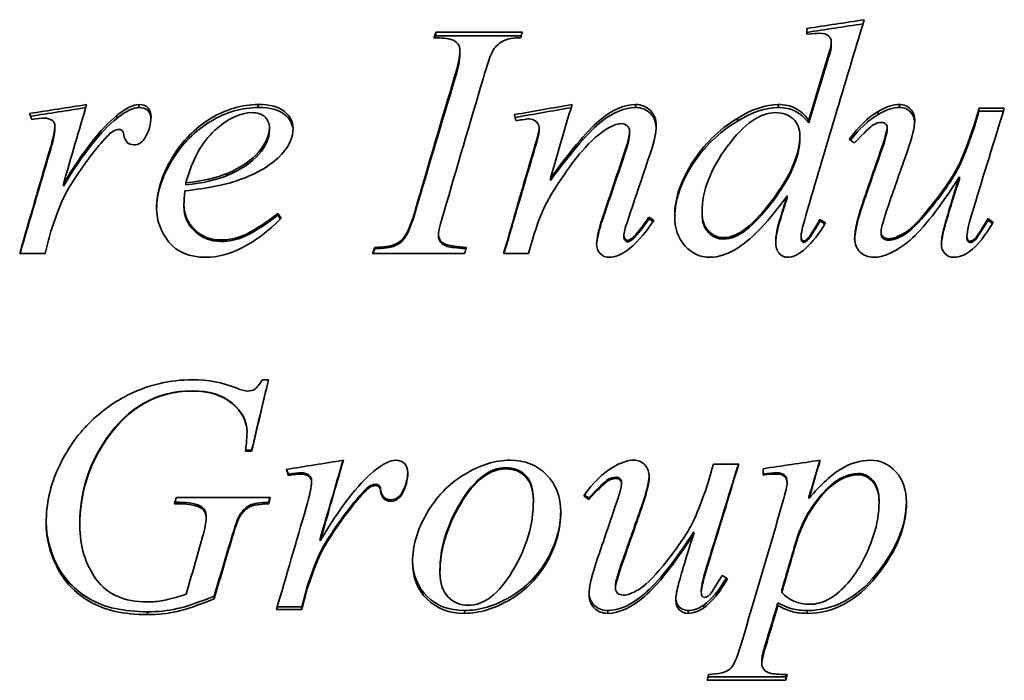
# Model space of a CAD drawing. Header units: millimetres. Extents: x 409 to 851, y 121 to 770.
# Tile 4 of 7: x 503 to 582, y 465 to 517. Entities that reach past the tile are written whole.
import ezdxf

# ---------------------------------------------------------------- set-up
doc = ezdxf.new("R2010")
doc.units = ezdxf.units.MM
doc.header["$LTSCALE"] = 3
doc.layers.add('Krawędzie widoczne(ISO)', color=7, linetype='Continuous', lineweight=35, true_color=0x262659)
doc.layers.add('Widoczne krawędzie styczne(ISO)', color=7, linetype='Continuous', lineweight=35, true_color=0x1a1a3e)

msp = doc.modelspace()

# ---------------------------------------------------------------- linework, layer by layer
at = {"layer": 'Krawędzie widoczne(ISO)'}
for p, q in [((536.421, 516.068), (543.303, 516.068)), ((536.421, 515.765), (536.421, 516.068)), ((565.921, 516.348), (565.921, 515.885)), ((536.421, 515.765), (543.207, 515.765)), ((567.848, 515.015), (567.848, 515.31)), ((538.333, 514.292), (538.333, 514.578)), ((571.583, 509.518), (571.583, 509.749)), ((579.598, 510.006), (581.612, 510.006)), ((579.598, 509.772), (579.598, 510.006)), ((579.598, 509.772), (581.54, 509.772)), ((560.392, 508.98), (560.392, 509.205)), ((566.083, 508.852), (566.083, 509.076)), ((579.289, 508.711), (579.289, 508.932)), ((506.127, 508.413), (506.127, 508.631)), ((523.186, 508.228), (523.186, 508.445)), ((544.627, 508.242), (544.627, 508.459)), ((551.818, 507.987), (551.818, 508.2)), ((572.303, 508.299), (572.303, 508.516)), ((565.362, 507.617), (565.362, 507.827)), ((545.524, 504.278), (545.524, 504.448)), ((578.039, 504.378), (578.039, 504.55)), ((506.803, 503.819), (506.803, 503.985)), ((516.553, 503.919), (516.553, 504.086)), ((564.348, 502.901), (564.348, 503.056)), ((516.392, 502.211), (516.392, 502.358)), ((523.862, 501.506), (523.862, 501.645)), ((553.348, 501.218), (553.348, 501.353)), ((557.583, 501.621), (557.583, 501.761)), ((566.95, 501.045), (566.95, 501.178)), ((580.318, 501.117), (580.318, 501.251)), ((536.627, 499.862), (536.627, 499.982)), ((551.362, 499.819), (551.362, 499.938)), ((551.995, 499.559), (551.995, 499.675)), ((565.45, 499.675), (565.45, 499.792)), ((565.95, 499.501), (565.95, 499.617)), ((571.818, 500.079), (571.818, 500.201)), ((578.642, 499.761), (578.642, 499.88)), ((531.568, 498.851), (531.568, 498.959)), ((533.039, 499.039), (533.039, 499.149)), ((505.362, 498.477), (503.333, 498.477)), ((538.7, 498.477), (531.377, 498.477)), ((543.789, 498.477), (541.803, 498.477)), ((522.627, 488.435), (523.112, 488.435)), ((521.406, 484.292), (521.406, 484.232)), ((521.774, 482.765), (521.289, 482.765)), ((521.774, 482.841), (521.298, 482.841)), ((521.774, 482.841), (521.774, 482.765)), ((558.48, 481.739), (560.495, 481.739)), ((524.7, 480.93), (524.7, 480.831)), ((526.348, 480.843), (526.348, 480.743)), ((562.436, 481.373), (562.436, 480.861)), ((526.539, 480.438), (526.539, 480.334)), ((551.186, 480.322), (551.186, 480.217)), ((564.348, 480.308), (564.348, 480.202)), ((515.789, 479.092), (523.259, 479.092)), ((532.024, 479.701), (532.024, 479.588)), ((533.73, 479.498), (533.73, 479.384)), ((566.083, 479.123), (566.083, 479.004)), ((516.009, 478.581), (515.642, 478.581)), ((516.009, 478.705), (515.677, 478.705)), ((517.818, 478.33), (517.818, 478.201)), ((523.127, 478.705), (523.127, 478.581)), ((530.186, 479.008), (530.186, 478.887)), ((544.171, 478.95), (544.171, 478.829)), ((548.583, 479.051), (548.583, 478.931)), ((571.656, 478.834), (571.656, 478.712)), ((518.156, 477.609), (518.156, 477.473)), ((508.112, 477.004), (508.112, 476.861)), ((556.921, 476.357), (556.921, 476.206)), ((527.215, 475.797), (527.215, 475.64)), ((526.833, 473.777), (526.833, 473.596)), ((536.745, 473.291), (536.745, 473.105)), ((550.7, 472.078), (550.7, 471.878)), ((518.789, 471.253), (518.789, 471.043)), ((526.2, 472.021), (526.2, 471.821)), ((557.524, 471.765), (557.524, 471.561)), ((563.921, 471.751), (563.921, 471.547)), ((557.715, 470.543), (557.715, 470.325)), ((563.612, 470.727), (563.612, 470.512)), ((525.774, 470.182), (523.745, 470.182)), ((525.774, 470.401), (523.809, 470.401)), ((525.774, 470.401), (525.774, 470.182)), ((562.333, 466.186), (562.333, 465.918)), ((564.23, 464.561), (557.98, 464.561)), ((564.23, 464.844), (558.061, 464.844)), ((564.23, 464.844), (564.23, 464.561))]:
    msp.add_line(p, q, dxfattribs=at)
for points in [[(570.48, 517.047), (568.931, 511.984), (567.382, 506.767), (565.833, 501.484)], [(565.921, 516.348), (567.441, 516.581), (568.96, 516.814), (570.48, 517.047)], [(565.921, 516.041), (567.407, 516.267), (568.893, 516.492), (570.379, 516.717)], [(536.259, 515.605), (536.313, 515.759), (536.367, 515.913), (536.421, 516.068)], [(543.303, 516.068), (543.254, 515.913), (543.205, 515.759), (543.156, 515.605)], [(566.936, 515.969), (566.73, 515.969), (566.392, 515.941), (565.921, 515.885)], [(567.642, 515.759), (567.465, 515.899), (567.23, 515.969), (566.936, 515.969)], [(536.364, 515.604), (536.383, 515.658), (536.402, 515.711), (536.421, 515.765)], [(543.156, 515.605), (542.588, 515.614), (542.166, 515.549), (541.892, 515.408)], [(567.848, 515.31), (567.848, 515.488), (567.779, 515.638), (567.642, 515.759)], [(567.686, 514.465), (567.794, 514.804), (567.848, 515.085), (567.848, 515.31)], [(537.936, 512.613), (538.2, 513.483), (538.333, 514.136), (538.333, 514.578)], [(567.348, 513.335), (567.485, 513.807), (567.598, 514.183), (567.686, 514.465)], [(567.686, 514.18), (567.794, 514.515), (567.848, 514.793), (567.848, 515.015)], [(537.936, 512.349), (538.2, 513.209), (538.333, 513.855), (538.333, 514.292)], [(567.348, 513.063), (567.485, 513.53), (567.598, 513.902), (567.686, 514.18)], [(566.083, 509.076), (566.504, 510.504), (566.926, 511.925), (567.348, 513.335)], [(566.083, 508.852), (566.504, 510.265), (566.926, 511.669), (567.348, 513.063)], [(534.803, 501.979), (535.848, 505.565), (536.892, 509.118), (537.936, 512.613)], [(534.803, 501.837), (535.848, 505.381), (536.892, 508.894), (537.936, 512.349)], [(540.171, 512.343), (539.132, 508.85), (538.093, 505.3), (537.053, 501.717)], [(504.112, 509.591), (505.627, 509.83), (507.142, 510.068), (508.656, 510.306)], [(504.193, 509.375), (505.656, 509.603), (507.12, 509.83), (508.583, 510.058)], [(508.656, 510.306), (508.039, 508.216), (507.421, 506.107), (506.803, 503.985)], [(511.053, 509.434), (511.779, 510.016), (512.367, 510.306), (512.818, 510.306)], [(511.053, 509.206), (511.779, 509.782), (512.367, 510.069), (512.818, 510.069)], [(542.671, 509.506), (544.196, 509.773), (545.72, 510.04), (547.245, 510.306)], [(542.726, 509.287), (544.207, 509.543), (545.689, 509.8), (547.171, 510.056)], [(547.245, 510.306), (546.671, 508.368), (546.098, 506.414), (545.524, 504.448)], [(560.392, 509.205), (561.568, 509.94), (562.651, 510.306), (563.642, 510.306)], [(560.392, 508.98), (561.568, 509.707), (562.651, 510.069), (563.642, 510.069)], [(569.289, 507.539), (570.014, 508.546), (570.779, 509.281), (571.583, 509.749)], [(571.583, 509.749), (572.2, 510.121), (572.769, 510.306), (573.289, 510.306)], [(571.583, 509.518), (572.2, 509.886), (572.769, 510.069), (573.289, 510.069)], [(581.612, 510.006), (580.803, 507.404), (579.995, 504.773), (579.186, 502.125)], [(579.289, 508.932), (579.392, 509.291), (579.495, 509.649), (579.598, 510.006)], [(579.289, 508.711), (579.392, 509.065), (579.495, 509.419), (579.598, 509.772)], [(504.289, 509.119), (504.23, 509.276), (504.171, 509.434), (504.112, 509.591)], [(505.259, 509.233), (505.083, 509.233), (504.759, 509.195), (504.289, 509.119)], [(505.936, 509.033), (505.759, 509.167), (505.534, 509.233), (505.259, 509.233)], [(506.127, 508.631), (506.127, 508.794), (506.063, 508.928), (505.936, 509.033)], [(506.803, 503.985), (508.372, 506.595), (509.789, 508.403), (511.053, 509.434)], [(506.803, 503.819), (508.372, 506.4), (509.789, 508.187), (511.053, 509.206)], [(513.774, 509.319), (513.774, 508.756), (513.622, 508.215), (513.318, 507.697)], [(542.789, 509.033), (542.75, 509.19), (542.71, 509.348), (542.671, 509.506)], [(543.274, 509.104), (543.112, 509.081), (542.95, 509.057), (542.789, 509.033)], [(543.818, 509.162), (543.72, 509.162), (543.539, 509.143), (543.274, 509.104)], [(569.389, 507.469), (570.085, 508.395), (570.816, 509.077), (571.583, 509.518)], [(574.495, 509.018), (574.495, 508.55), (574.289, 507.723), (573.877, 506.53)], [(505.7, 506.631), (505.985, 507.574), (506.127, 508.239), (506.127, 508.631)], [(505.7, 506.436), (505.985, 507.367), (506.127, 508.025), (506.127, 508.413)], [(510.818, 508.229), (510.583, 508.105), (510.235, 507.765), (509.774, 507.208)], [(511.245, 508.33), (511.088, 508.33), (510.946, 508.296), (510.818, 508.229)], [(511.495, 508.229), (511.426, 508.296), (511.343, 508.33), (511.245, 508.33)], [(511.612, 507.899), (511.593, 508.062), (511.553, 508.172), (511.495, 508.229)], [(525.068, 508.43), (525.068, 507.712), (524.769, 507.026), (524.171, 506.372)], [(544.2, 506.703), (544.485, 507.674), (544.627, 508.258), (544.627, 508.459)], [(544.2, 506.507), (544.485, 507.467), (544.627, 508.044), (544.627, 508.242)], [(551.171, 508.789), (550.906, 508.789), (550.583, 508.684), (550.2, 508.473)], [(551.48, 506.689), (551.705, 507.343), (551.818, 507.846), (551.818, 508.2)], [(553.936, 508.617), (553.936, 508.1), (553.794, 507.415), (553.509, 506.559)], [(571.803, 506.718), (572.137, 507.679), (572.303, 508.277), (572.303, 508.516)], [(571.803, 506.521), (572.137, 507.472), (572.303, 508.063), (572.303, 508.299)], [(513.318, 507.697), (513.112, 507.304), (512.808, 507.107), (512.406, 507.107)], [(551.48, 506.493), (551.705, 507.139), (551.818, 507.637), (551.818, 507.987)], [(569.7, 507.251), (569.563, 507.347), (569.426, 507.443), (569.289, 507.539)], [(503.333, 498.477), (504.122, 501.212), (504.911, 503.934), (505.7, 506.631)], [(509.774, 507.208), (509.039, 506.363), (508.24, 505.261), (507.377, 503.897)], [(541.803, 498.477), (542.602, 501.237), (543.401, 503.983), (544.2, 506.703)], [(541.834, 498.477), (542.623, 501.171), (543.412, 503.851), (544.2, 506.507)], [(549.715, 501.426), (550.303, 503.189), (550.892, 504.944), (551.48, 506.689)], [(549.715, 501.29), (550.303, 503.032), (550.892, 504.768), (551.48, 506.493)], [(553.509, 506.559), (552.897, 504.747), (552.284, 502.923), (551.671, 501.091)], [(570.421, 502.678), (570.882, 504.03), (571.343, 505.377), (571.803, 506.718)], [(570.421, 502.527), (570.882, 503.864), (571.343, 505.196), (571.803, 506.521)], [(573.877, 506.53), (573.392, 505.146), (572.906, 503.754), (572.421, 502.358)], [(503.363, 498.477), (504.142, 501.147), (504.921, 503.803), (505.7, 506.436)], [(524.171, 506.372), (523.387, 505.515), (522.235, 504.82), (520.715, 504.289)], [(520.715, 504.289), (519.705, 503.931), (518.289, 503.651), (516.465, 503.448)], [(516.553, 504.086), (517.897, 504.231), (518.99, 504.482), (519.833, 504.839)], [(516.553, 503.919), (517.897, 504.063), (518.99, 504.311), (519.833, 504.664)], [(576.789, 500.391), (576.936, 500.994), (577.352, 502.386), (578.039, 504.55)], [(576.789, 500.266), (576.936, 500.863), (577.352, 502.239), (578.039, 504.378)], [(507.377, 503.897), (507.004, 503.317), (506.686, 502.664), (506.421, 501.936)], [(516.465, 503.448), (516.416, 503.012), (516.392, 502.649), (516.392, 502.358)], [(545.568, 503.099), (545.117, 502.353), (544.74, 501.538), (544.436, 500.653)], [(564.348, 503.056), (562.936, 501.089), (561.647, 499.72), (560.48, 498.959)], [(563.833, 501.397), (564.004, 501.951), (564.176, 502.503), (564.348, 503.056)], [(563.833, 501.261), (564.004, 501.808), (564.176, 502.355), (564.348, 502.901)], [(569.715, 499.646), (569.715, 500.308), (569.95, 501.321), (570.421, 502.678)], [(506.421, 501.936), (506.049, 500.946), (505.838, 500.347), (505.789, 500.143)], [(533.906, 499.763), (534.2, 500.182), (534.5, 500.922), (534.803, 501.979)], [(533.906, 499.646), (534.2, 500.06), (534.5, 500.791), (534.803, 501.837)], [(569.716, 499.594), (569.731, 500.249), (569.966, 501.229), (570.421, 502.527)], [(572.421, 502.358), (572.019, 501.223), (571.818, 500.503), (571.818, 500.201)], [(579.186, 502.125), (578.823, 500.941), (578.642, 500.191), (578.642, 499.88)], [(524.127, 501.266), (522.029, 499.206), (520.029, 498.17), (518.127, 498.17)], [(523.862, 501.645), (523.95, 501.518), (524.039, 501.392), (524.127, 501.266)], [(523.862, 501.506), (523.932, 501.407), (524.001, 501.309), (524.071, 501.211)], [(537.053, 501.717), (536.769, 500.814), (536.627, 500.235), (536.627, 499.982)], [(549.2, 499.252), (549.2, 499.68), (549.372, 500.406), (549.715, 501.426)], [(549.201, 499.196), (549.215, 499.625), (549.387, 500.324), (549.715, 501.29)], [(551.671, 501.091), (551.465, 500.459), (551.362, 500.075), (551.362, 499.938)], [(553.759, 501.105), (552.975, 499.959), (552.235, 499.145), (551.539, 498.667)], [(551.995, 499.675), (552.406, 500.036), (552.857, 500.596), (553.348, 501.353)], [(551.995, 499.559), (552.406, 499.915), (552.857, 500.469), (553.348, 501.218)], [(553.348, 501.353), (553.485, 501.271), (553.622, 501.188), (553.759, 501.105)], [(553.348, 501.218), (553.463, 501.149), (553.579, 501.08), (553.695, 501.011)], [(563.436, 499.383), (563.436, 499.88), (563.568, 500.552), (563.833, 501.397)], [(563.436, 499.329), (563.446, 499.814), (563.579, 500.458), (563.833, 501.261)], [(565.833, 501.484), (565.578, 500.62), (565.45, 500.055), (565.45, 499.792)], [(565.95, 499.617), (566.147, 499.812), (566.48, 500.333), (566.95, 501.178)], [(565.95, 499.501), (566.147, 499.694), (566.48, 500.209), (566.95, 501.045)], [(566.95, 501.178), (567.102, 501.086), (567.254, 500.994), (567.406, 500.901)], [(566.95, 501.045), (567.083, 500.965), (567.216, 500.885), (567.348, 500.806)], [(580.318, 501.251), (580.45, 501.149), (580.583, 501.047), (580.715, 500.945)], [(580.318, 501.117), (580.433, 501.029), (580.548, 500.942), (580.663, 500.854)], [(544.436, 500.653), (544.22, 499.929), (544.004, 499.203), (543.789, 498.477)], [(576.612, 499.208), (576.612, 499.51), (576.671, 499.904), (576.789, 500.391)], [(576.613, 499.159), (576.621, 499.449), (576.679, 499.818), (576.789, 500.266)], [(580.715, 500.945), (580.107, 499.876), (579.48, 499.101), (578.833, 498.623)], [(505.789, 500.143), (505.647, 499.588), (505.504, 499.033), (505.362, 498.477)], [(533.039, 499.149), (533.431, 499.296), (533.72, 499.5), (533.906, 499.763)], [(533.039, 499.039), (533.431, 499.184), (533.72, 499.386), (533.906, 499.646)], [(551.656, 499.515), (551.745, 499.515), (551.857, 499.568), (551.995, 499.675)], [(551.656, 499.4), (551.745, 499.4), (551.857, 499.453), (551.995, 499.559)], [(565.671, 499.471), (565.75, 499.471), (565.843, 499.52), (565.95, 499.617)], [(565.671, 499.357), (565.75, 499.357), (565.843, 499.405), (565.95, 499.501)], [(531.377, 498.477), (531.441, 498.638), (531.504, 498.799), (531.568, 498.959)], [(531.418, 498.477), (531.468, 498.602), (531.518, 498.726), (531.568, 498.851)], [(531.568, 498.959), (532.313, 498.979), (532.803, 499.042), (533.039, 499.149)], [(531.568, 498.851), (532.313, 498.871), (532.803, 498.933), (533.039, 499.039)], [(538.848, 498.959), (538.799, 498.799), (538.75, 498.638), (538.7, 498.477)], [(551.539, 498.667), (551.049, 498.336), (550.612, 498.17), (550.23, 498.17)], [(560.48, 498.959), (559.676, 498.433), (558.906, 498.17), (558.171, 498.17)], [(578.833, 498.623), (578.411, 498.321), (578, 498.17), (577.598, 498.17)], [(512.053, 487.288), (513.642, 488.053), (515.303, 488.435), (517.039, 488.435)], [(517.039, 488.435), (518.323, 488.435), (519.49, 488.219), (520.539, 487.788)], [(520.539, 487.788), (520.96, 487.621), (521.269, 487.538), (521.465, 487.538)], [(523.112, 488.435), (522.666, 486.543), (522.22, 484.652), (521.774, 482.765)], [(523.109, 488.435), (522.664, 486.568), (522.219, 484.703), (521.774, 482.841)], [(517.039, 487.56), (514.254, 487.56), (511.98, 486.284), (510.215, 483.74)], [(517.039, 487.538), (514.254, 487.538), (511.98, 486.247), (510.215, 483.674)], [(521.289, 482.765), (521.367, 483.43), (521.406, 483.919), (521.406, 484.232)], [(510.215, 483.74), (508.813, 481.729), (508.112, 479.479), (508.112, 477.004)], [(510.215, 483.674), (508.813, 481.64), (508.112, 479.364), (508.112, 476.861)], [(524.524, 481.314), (526.039, 481.558), (527.553, 481.803), (529.068, 482.047)], [(529.068, 482.047), (528.45, 479.902), (527.833, 477.765), (527.215, 475.64)], [(529.042, 482.043), (528.433, 479.952), (527.824, 477.869), (527.215, 475.797)], [(531.465, 481.153), (532.191, 481.749), (532.779, 482.047), (533.23, 482.047)], [(548.171, 479.223), (548.897, 480.245), (549.661, 480.997), (550.465, 481.475)], [(550.465, 481.475), (551.083, 481.856), (551.651, 482.047), (552.171, 482.047)], [(560.495, 481.739), (559.686, 479.073), (558.877, 476.418), (558.068, 473.784)], [(560.468, 481.739), (559.668, 479.133), (558.868, 476.537), (558.068, 473.963)], [(558.171, 480.641), (558.274, 481.007), (558.377, 481.373), (558.48, 481.739)], [(562.436, 481.373), (563.946, 481.597), (565.455, 481.822), (566.965, 482.047)], [(566.965, 482.047), (566.671, 481.031), (566.377, 480.016), (566.083, 479.004)], [(566.939, 482.043), (566.654, 481.068), (566.368, 480.095), (566.083, 479.123)], [(524.7, 480.831), (524.642, 480.992), (524.583, 481.153), (524.524, 481.314)], [(524.7, 480.93), (524.652, 481.06), (524.604, 481.19), (524.556, 481.32)], [(525.671, 481.045), (525.495, 481.045), (525.171, 481.007), (524.7, 480.93)], [(525.671, 480.948), (525.495, 480.948), (525.171, 480.909), (524.7, 480.831)], [(526.348, 480.843), (526.171, 480.978), (525.946, 481.045), (525.671, 481.045)], [(526.348, 480.743), (526.171, 480.88), (525.946, 480.948), (525.671, 480.948)], [(526.539, 480.438), (526.539, 480.602), (526.475, 480.737), (526.348, 480.843)], [(526.539, 480.334), (526.539, 480.5), (526.475, 480.636), (526.348, 480.743)], [(527.215, 475.64), (528.784, 478.254), (530.2, 480.099), (531.465, 481.153)], [(534.185, 481.078), (534.176, 480.528), (534.024, 480.002), (533.73, 479.498)], [(534.186, 481.036), (534.186, 480.46), (534.034, 479.91), (533.73, 479.384)], [(553.376, 480.78), (553.363, 480.3), (553.157, 479.482), (552.759, 478.33)], [(553.377, 480.729), (553.377, 480.251), (553.171, 479.407), (552.759, 478.201)], [(563.509, 481.045), (563.254, 481.045), (562.897, 481.016), (562.436, 480.958)], [(563.509, 480.948), (563.254, 480.948), (562.897, 480.919), (562.436, 480.861)], [(526.112, 478.303), (526.397, 479.256), (526.539, 479.934), (526.539, 480.334)], [(531.23, 480.033), (530.995, 479.908), (530.647, 479.566), (530.186, 479.008)], [(531.23, 479.924), (530.995, 479.798), (530.647, 479.452), (530.186, 478.887)], [(531.656, 480.134), (531.5, 480.134), (531.357, 480.1), (531.23, 480.033)], [(531.656, 480.027), (531.5, 480.027), (531.357, 479.993), (531.23, 479.924)], [(531.906, 480.033), (531.838, 480.1), (531.754, 480.134), (531.656, 480.134)], [(531.906, 479.924), (531.838, 479.993), (531.754, 480.027), (531.656, 480.027)], [(532.024, 479.701), (532.004, 479.864), (531.965, 479.975), (531.906, 480.033)], [(532.024, 479.588), (532.004, 479.754), (531.965, 479.866), (531.906, 479.924)], [(550.686, 478.391), (551.019, 479.364), (551.186, 479.973), (551.186, 480.217)], [(564.039, 478.843), (564.245, 479.573), (564.348, 480.027), (564.348, 480.202)], [(515.642, 478.581), (515.691, 478.751), (515.74, 478.921), (515.789, 479.092)], [(523.259, 479.092), (523.215, 478.921), (523.171, 478.751), (523.127, 478.581)], [(523.228, 479.092), (523.195, 478.963), (523.161, 478.834), (523.127, 478.705)], [(533.73, 479.498), (533.524, 479.104), (533.22, 478.907), (532.818, 478.907)], [(533.73, 479.384), (533.524, 478.984), (533.22, 478.785), (532.818, 478.785)], [(548.583, 478.931), (548.446, 479.028), (548.308, 479.126), (548.171, 479.223)], [(548.583, 479.051), (548.464, 479.134), (548.345, 479.217), (548.227, 479.301)], [(517.818, 478.33), (517.446, 478.579), (516.843, 478.705), (516.009, 478.705)], [(517.818, 478.201), (517.446, 478.454), (516.843, 478.581), (516.009, 478.581)], [(518.156, 477.609), (518.156, 477.926), (518.044, 478.166), (517.818, 478.33)], [(523.745, 470.182), (524.534, 472.864), (525.323, 475.576), (526.112, 478.303)], [(530.186, 479.008), (529.45, 478.161), (528.651, 477.06), (527.789, 475.711)], [(530.186, 478.887), (529.45, 478.031), (528.651, 476.918), (527.789, 475.553)], [(549.303, 474.334), (549.764, 475.682), (550.225, 477.034), (550.686, 478.391)], [(552.759, 478.33), (552.274, 476.945), (551.789, 475.566), (551.303, 474.192)], [(560.686, 467.423), (561.803, 471.176), (562.921, 474.994), (564.039, 478.843)], [(518.156, 477.473), (518.156, 477.793), (518.044, 478.036), (517.818, 478.201)], [(520.833, 477.71), (520.686, 477.479), (520.446, 476.797), (520.112, 475.668)], [(520.833, 477.575), (520.686, 477.341), (520.446, 476.651), (520.112, 475.509)], [(552.759, 478.201), (552.274, 476.801), (551.789, 475.406), (551.303, 474.016)], [(517.877, 475.959), (518.063, 476.589), (518.156, 477.094), (518.156, 477.473)], [(516.568, 471.403), (517.004, 472.914), (517.441, 474.434), (517.877, 475.959)], [(555.671, 472.066), (555.818, 472.661), (556.235, 474.036), (556.921, 476.206)], [(520.112, 475.668), (519.671, 474.189), (519.23, 472.717), (518.789, 471.253)], [(520.112, 475.509), (519.671, 474.014), (519.23, 472.524), (518.789, 471.043)], [(527.789, 475.711), (527.416, 475.137), (527.098, 474.492), (526.833, 473.777)], [(527.789, 475.553), (527.416, 474.972), (527.098, 474.319), (526.833, 473.596)], [(565.053, 475.611), (564.676, 474.319), (564.299, 473.032), (563.921, 471.751)], [(565.053, 475.451), (564.676, 474.144), (564.299, 472.843), (563.921, 471.547)], [(526.833, 473.777), (526.46, 472.804), (526.25, 472.221), (526.2, 472.021)], [(526.833, 473.596), (526.46, 472.613), (526.25, 472.022), (526.2, 471.821)], [(548.598, 471.331), (548.598, 471.983), (548.833, 472.982), (549.303, 474.334)], [(551.303, 474.192), (550.901, 473.075), (550.7, 472.373), (550.7, 472.078)], [(551.303, 474.016), (550.901, 472.887), (550.7, 472.176), (550.7, 471.878)], [(558.068, 473.963), (557.705, 472.799), (557.524, 472.069), (557.524, 471.765)], [(558.068, 473.784), (557.705, 472.607), (557.524, 471.868), (557.524, 471.561)], [(559.2, 472.917), (559.333, 472.816), (559.465, 472.715), (559.598, 472.614)], [(555.495, 470.9), (555.495, 471.197), (555.553, 471.585), (555.671, 472.066)], [(559.52, 472.673), (558.936, 471.695), (558.335, 470.987), (557.715, 470.543)], [(559.598, 472.614), (558.99, 471.555), (558.362, 470.794), (557.715, 470.325)], [(526.2, 472.021), (526.058, 471.48), (525.916, 470.94), (525.774, 470.401)], [(526.2, 471.821), (526.058, 471.273), (525.916, 470.727), (525.774, 470.182)], [(563.921, 471.547), (564.47, 470.913), (565.215, 470.598), (566.156, 470.598)], [(557.715, 470.543), (557.294, 470.25), (556.882, 470.103), (556.48, 470.103)], [(563.612, 470.727), (563.284, 469.625), (562.955, 468.527), (562.627, 467.435)], [(563.612, 470.512), (563.284, 469.396), (562.955, 468.286), (562.627, 467.181)], [(557.715, 470.325), (557.294, 470.028), (556.882, 469.88), (556.48, 469.88)], [(562.627, 467.435), (562.431, 466.797), (562.333, 466.382), (562.333, 466.186)], [(562.627, 467.181), (562.431, 466.536), (562.333, 466.116), (562.333, 465.918)], [(557.98, 464.561), (558.024, 464.716), (558.068, 464.871), (558.112, 465.026)], [(564.282, 465.027), (564.265, 464.966), (564.247, 464.905), (564.23, 464.844)], [(564.362, 465.026), (564.318, 464.871), (564.274, 464.716), (564.23, 464.561)]]:
    msp.add_open_spline(points, degree=3, dxfattribs=at)
for points, knots in [([(538.333, 514.578), (538.333, 514.794), (538.274, 514.979), (538.156, 515.134), (538.039, 515.289), (537.862, 515.406), (537.627, 515.485), (537.392, 515.565), (536.936, 515.605), (536.259, 515.605)], [0, 0, 0, 0, 1, 1, 1, 2, 2, 2, 3, 3, 3, 3]), ([(541.892, 515.408), (541.49, 515.23), (541.186, 514.97), (540.98, 514.627), (540.774, 514.284), (540.504, 513.526), (540.171, 512.343)], [0, 0, 0, 0, 1, 1, 1, 2, 2, 2, 2]), ([(512.818, 510.306), (513.112, 510.306), (513.345, 510.223), (513.517, 510.056), (513.688, 509.89), (513.774, 509.644), (513.774, 509.319)], [0, 0, 0, 0, 1, 1, 1, 2, 2, 2, 2]), ([(512.818, 510.069), (513.112, 510.069), (513.345, 509.987), (513.517, 509.822), (513.671, 509.674), (513.756, 509.463), (513.771, 509.189)], [0, 0, 0, 0, 1, 1, 1, 1.897404, 1.897404, 1.897404, 1.897404]), ([(514.215, 502.052), (514.215, 503.362), (514.622, 504.694), (515.436, 506.047), (516.25, 507.4), (517.272, 508.445), (518.502, 509.19), (519.732, 509.936), (521, 510.306), (522.303, 510.306)], [0, 0, 0, 0, 1, 1, 1, 2, 2, 2, 3, 3, 3, 3]), ([(514.216, 501.987), (514.232, 503.257), (514.638, 504.548), (515.436, 505.858), (516.25, 507.195), (517.272, 508.229), (518.502, 508.966), (519.732, 509.702), (521, 510.069), (522.303, 510.069)], [0.020148, 0.020148, 0.020148, 0.020148, 1, 1, 1, 2, 2, 2, 3, 3, 3, 3]), ([(521.803, 509.663), (520.872, 509.663), (519.887, 509.196), (518.848, 508.258), (517.808, 507.319), (517.044, 505.932), (516.553, 504.086)], [0, 0, 0, 0, 1, 1, 1, 2, 2, 2, 2]), ([(523.186, 508.445), (523.186, 508.808), (523.066, 509.102), (522.825, 509.327), (522.585, 509.551), (522.245, 509.663), (521.803, 509.663)], [0, 0, 0, 0, 1, 1, 1, 2, 2, 2, 2]), ([(522.303, 510.306), (523.245, 510.306), (523.941, 510.121), (524.392, 509.749), (524.843, 509.377), (525.068, 508.938), (525.068, 508.43)], [0, 0, 0, 0, 1, 1, 1, 2, 2, 2, 2]), ([(522.303, 510.069), (523.245, 510.069), (523.941, 509.886), (524.392, 509.518), (524.814, 509.174), (525.038, 508.771), (525.065, 508.31)], [0, 0, 0, 0, 1, 1, 1, 1.935637, 1.935637, 1.935637, 1.935637]), ([(545.524, 504.448), (547.289, 506.854), (548.642, 508.421), (549.583, 509.176), (550.524, 509.931), (551.431, 510.306), (552.303, 510.306)], [0, 0, 0, 0, 1, 1, 1, 2, 2, 2, 2]), ([(545.524, 504.278), (547.289, 506.656), (548.642, 508.205), (549.583, 508.952), (550.524, 509.698), (551.431, 510.069), (552.303, 510.069)], [0, 0, 0, 0, 1, 1, 1, 2, 2, 2, 2]), ([(552.303, 510.306), (552.774, 510.306), (553.164, 510.149), (553.473, 509.835), (553.781, 509.52), (553.936, 509.114), (553.936, 508.617)], [0, 0, 0, 0, 1, 1, 1, 2, 2, 2, 2]), ([(552.303, 510.069), (552.774, 510.069), (553.164, 509.914), (553.473, 509.603), (553.76, 509.313), (553.913, 508.946), (553.934, 508.501)], [0, 0, 0, 0, 1, 1, 1, 1.929842, 1.929842, 1.929842, 1.929842]), ([(563.436, 509.663), (562.2, 509.663), (560.916, 508.771), (559.583, 506.97), (558.25, 505.169), (557.583, 503.431), (557.583, 501.761)], [0, 0, 0, 0, 1, 1, 1, 2, 2, 2, 2]), ([(565.362, 507.827), (565.362, 508.383), (565.181, 508.827), (564.818, 509.162), (564.455, 509.496), (563.995, 509.663), (563.436, 509.663)], [0, 0, 0, 0, 1, 1, 1, 2, 2, 2, 2]), ([(563.642, 510.306), (564.161, 510.306), (564.607, 510.211), (564.98, 510.021), (565.352, 509.83), (565.72, 509.515), (566.083, 509.076)], [0, 0, 0, 0, 1, 1, 1, 2, 2, 2, 2]), ([(563.642, 510.069), (564.161, 510.069), (564.607, 509.975), (564.98, 509.786), (565.352, 509.598), (565.72, 509.287), (566.083, 508.852)], [0, 0, 0, 0, 1, 1, 1, 2, 2, 2, 2]), ([(573.289, 510.306), (573.642, 510.306), (573.931, 510.185), (574.156, 509.942), (574.382, 509.699), (574.495, 509.391), (574.495, 509.018)], [0, 0, 0, 0, 1, 1, 1, 2, 2, 2, 2]), ([(573.289, 510.069), (573.642, 510.069), (573.931, 509.949), (574.156, 509.709), (574.359, 509.493), (574.47, 509.225), (574.491, 508.906)], [0, 0, 0, 0, 1, 1, 1, 1.898068, 1.898068, 1.898068, 1.898068]), ([(544.627, 508.459), (544.627, 508.641), (544.549, 508.803), (544.392, 508.947), (544.235, 509.09), (544.044, 509.162), (543.818, 509.162)], [0, 0, 0, 0, 1, 1, 1, 2, 2, 2, 2]), ([(555.406, 501.47), (555.406, 502.781), (555.862, 504.173), (556.774, 505.642), (557.686, 507.112), (558.892, 508.297), (560.392, 509.205)], [0, 0, 0, 0, 1, 1, 1, 2, 2, 2, 2]), ([(555.407, 501.402), (555.423, 502.678), (555.878, 504.031), (556.774, 505.458), (557.686, 506.911), (558.892, 508.083), (560.392, 508.98)], [0.017626, 0.017626, 0.017626, 0.017626, 1, 1, 1, 2, 2, 2, 2]), ([(571.877, 508.889), (571.651, 508.889), (571.428, 508.825), (571.208, 508.696), (570.987, 508.567), (570.485, 508.086), (569.7, 507.251)], [0, 0, 0, 0, 1, 1, 1, 2, 2, 2, 2]), ([(572.303, 508.516), (572.303, 508.612), (572.259, 508.698), (572.171, 508.775), (572.083, 508.851), (571.985, 508.889), (571.877, 508.889)], [0, 0, 0, 0, 1, 1, 1, 2, 2, 2, 2]), ([(572.45, 499.646), (572.754, 499.646), (573.151, 499.79), (573.642, 500.077), (574.132, 500.364), (574.784, 501.009), (575.598, 502.008), (576.411, 503.008), (577.083, 503.942), (577.612, 504.811), (578.142, 505.679), (578.7, 507.059), (579.289, 508.932)], [0, 0, 0, 0, 1, 1, 1, 2, 2, 2, 3, 3, 3, 4, 4, 4, 4]), ([(519.833, 504.839), (520.95, 505.322), (521.789, 505.896), (522.348, 506.559), (522.906, 507.223), (523.186, 507.851), (523.186, 508.445)], [0, 0, 0, 0, 1, 1, 1, 2, 2, 2, 2]), ([(519.833, 504.664), (520.95, 505.141), (521.789, 505.709), (522.348, 506.364), (522.906, 507.02), (523.186, 507.642), (523.186, 508.228)], [0, 0, 0, 0, 1, 1, 1, 2, 2, 2, 2]), ([(550.2, 508.473), (549.495, 508.09), (548.759, 507.451), (547.995, 506.552), (547.23, 505.653), (546.421, 504.503), (545.568, 503.099)], [0, 0, 0, 0, 1, 1, 1, 2, 2, 2, 2]), ([(551.818, 508.2), (551.818, 508.373), (551.754, 508.514), (551.627, 508.624), (551.5, 508.734), (551.348, 508.789), (551.171, 508.789)], [0, 0, 0, 0, 1, 1, 1, 2, 2, 2, 2]), ([(572.45, 499.53), (572.754, 499.53), (573.151, 499.672), (573.642, 499.956), (574.132, 500.24), (574.784, 500.877), (575.598, 501.866), (576.411, 502.854), (577.083, 503.777), (577.612, 504.636), (578.142, 505.495), (578.7, 506.858), (579.289, 508.711)], [0, 0, 0, 0, 1, 1, 1, 2, 2, 2, 3, 3, 3, 4, 4, 4, 4]), ([(512.406, 507.107), (512.2, 507.107), (512.026, 507.172), (511.884, 507.301), (511.742, 507.431), (511.651, 507.63), (511.612, 507.899)], [0, 0, 0, 0, 1, 1, 1, 2, 2, 2, 2]), ([(559.318, 499.734), (560.397, 499.734), (561.674, 500.725), (563.149, 502.692), (564.625, 504.66), (565.362, 506.369), (565.362, 507.827)], [0, 0, 0, 0, 1, 1, 1, 2, 2, 2, 2]), ([(559.318, 499.617), (560.397, 499.617), (561.674, 500.596), (563.149, 502.541), (564.625, 504.486), (565.362, 506.177), (565.362, 507.617)], [0, 0, 0, 0, 1, 1, 1, 2, 2, 2, 2]), ([(578.039, 504.55), (576.48, 502.126), (575.174, 500.447), (574.12, 499.537), (573.066, 498.626), (572.098, 498.17), (571.215, 498.17)], [0, 0, 0, 0, 1, 1, 1, 2, 2, 2, 2]), ([(518.127, 498.17), (516.833, 498.17), (515.857, 498.575), (515.2, 499.383), (514.544, 500.192), (514.215, 501.082), (514.215, 502.052)], [0, 0, 0, 0, 1, 1, 1, 2, 2, 2, 2]), ([(516.392, 502.358), (516.392, 501.582), (516.676, 500.919), (517.245, 500.369), (517.813, 499.819), (518.504, 499.544), (519.318, 499.544)], [0, 0, 0, 0, 1, 1, 1, 2, 2, 2, 2]), ([(516.392, 502.211), (516.392, 501.444), (516.676, 500.788), (517.245, 500.245), (517.813, 499.701), (518.504, 499.429), (519.318, 499.429)], [0, 0, 0, 0, 1, 1, 1, 2, 2, 2, 2]), ([(519.318, 499.544), (519.965, 499.544), (520.588, 499.673), (521.186, 499.931), (521.784, 500.189), (522.676, 500.761), (523.862, 501.645)], [0, 0, 0, 0, 1, 1, 1, 2, 2, 2, 2]), ([(519.318, 499.429), (519.965, 499.429), (520.588, 499.557), (521.186, 499.812), (521.784, 500.067), (522.676, 500.632), (523.862, 501.506)], [0, 0, 0, 0, 1, 1, 1, 2, 2, 2, 2]), ([(558.171, 498.17), (557.436, 498.17), (556.791, 498.467), (556.237, 499.062), (555.683, 499.656), (555.406, 500.46), (555.406, 501.47)], [0, 0, 0, 0, 1, 1, 1, 2, 2, 2, 2]), ([(557.583, 501.761), (557.583, 501.101), (557.754, 500.598), (558.098, 500.252), (558.441, 499.907), (558.848, 499.734), (559.318, 499.734)], [0, 0, 0, 0, 1, 1, 1, 2, 2, 2, 2]), ([(557.583, 501.621), (557.583, 500.968), (557.754, 500.471), (558.098, 500.129), (558.441, 499.788), (558.848, 499.617), (559.318, 499.617)], [0, 0, 0, 0, 1, 1, 1, 2, 2, 2, 2]), ([(578.892, 499.456), (579.009, 499.456), (579.137, 499.52), (579.274, 499.646), (579.411, 499.773), (579.759, 500.309), (580.318, 501.251)], [0, 0, 0, 0, 1, 1, 1, 2, 2, 2, 2]), ([(578.892, 499.342), (579.009, 499.342), (579.137, 499.405), (579.274, 499.53), (579.411, 499.655), (579.759, 500.185), (580.318, 501.117)], [0, 0, 0, 0, 1, 1, 1, 2, 2, 2, 2]), ([(567.406, 500.901), (566.887, 500.036), (566.362, 499.364), (565.833, 498.886), (565.303, 498.409), (564.813, 498.17), (564.362, 498.17)], [0, 0, 0, 0, 1, 1, 1, 2, 2, 2, 2]), ([(536.627, 499.982), (536.627, 499.787), (536.683, 499.62), (536.796, 499.478), (536.909, 499.337), (537.085, 499.227), (537.325, 499.149), (537.566, 499.072), (538.073, 499.008), (538.848, 498.959)], [0, 0, 0, 0, 1, 1, 1, 2, 2, 2, 3, 3, 3, 3]), ([(536.627, 499.862), (536.627, 499.67), (536.683, 499.504), (536.796, 499.364), (536.909, 499.225), (537.085, 499.116), (537.325, 499.039), (537.562, 498.963), (538.059, 498.901), (538.815, 498.853)], [0, 0, 0, 0, 1, 1, 1, 2, 2, 2, 2.986002, 2.986002, 2.986002, 2.986002]), ([(551.362, 499.938), (551.362, 499.822), (551.394, 499.722), (551.458, 499.639), (551.522, 499.556), (551.588, 499.515), (551.656, 499.515)], [0, 0, 0, 0, 1, 1, 1, 2, 2, 2, 2]), ([(551.362, 499.819), (551.362, 499.703), (551.394, 499.605), (551.458, 499.523), (551.522, 499.441), (551.588, 499.4), (551.656, 499.4)], [0, 0, 0, 0, 1, 1, 1, 2, 2, 2, 2]), ([(565.45, 499.792), (565.45, 499.714), (565.475, 499.641), (565.524, 499.573), (565.573, 499.505), (565.622, 499.471), (565.671, 499.471)], [0, 0, 0, 0, 1, 1, 1, 2, 2, 2, 2]), ([(565.45, 499.675), (565.45, 499.598), (565.475, 499.525), (565.524, 499.458), (565.573, 499.391), (565.622, 499.357), (565.671, 499.357)], [0, 0, 0, 0, 1, 1, 1, 2, 2, 2, 2]), ([(571.215, 498.17), (570.794, 498.17), (570.438, 498.309), (570.149, 498.587), (569.86, 498.864), (569.715, 499.218), (569.715, 499.646)], [0, 0, 0, 0, 1, 1, 1, 2, 2, 2, 2]), ([(571.818, 500.201), (571.818, 500.026), (571.875, 499.89), (571.987, 499.792), (572.1, 499.695), (572.254, 499.646), (572.45, 499.646)], [0, 0, 0, 0, 1, 1, 1, 2, 2, 2, 2]), ([(571.818, 500.079), (571.818, 499.906), (571.875, 499.771), (571.987, 499.675), (572.1, 499.578), (572.254, 499.53), (572.45, 499.53)], [0, 0, 0, 0, 1, 1, 1, 2, 2, 2, 2]), ([(578.642, 499.88), (578.642, 499.734), (578.664, 499.627), (578.708, 499.559), (578.752, 499.49), (578.813, 499.456), (578.892, 499.456)], [0, 0, 0, 0, 1, 1, 1, 2, 2, 2, 2]), ([(578.642, 499.761), (578.642, 499.617), (578.664, 499.511), (578.708, 499.444), (578.752, 499.376), (578.813, 499.342), (578.892, 499.342)], [0, 0, 0, 0, 1, 1, 1, 2, 2, 2, 2]), ([(550.23, 498.17), (549.916, 498.17), (549.666, 498.267), (549.48, 498.462), (549.294, 498.657), (549.2, 498.921), (549.2, 499.252)], [0, 0, 0, 0, 1, 1, 1, 2, 2, 2, 2]), ([(564.362, 498.17), (564.117, 498.17), (563.901, 498.275), (563.715, 498.484), (563.529, 498.694), (563.436, 498.994), (563.436, 499.383)], [0, 0, 0, 0, 1, 1, 1, 2, 2, 2, 2]), ([(577.598, 498.17), (577.303, 498.17), (577.066, 498.267), (576.884, 498.462), (576.703, 498.657), (576.612, 498.906), (576.612, 499.208)], [0, 0, 0, 0, 1, 1, 1, 2, 2, 2, 2]), ([(521.465, 487.538), (521.681, 487.538), (521.867, 487.59), (522.024, 487.692), (522.181, 487.795), (522.382, 488.043), (522.627, 488.435)], [0, 0, 0, 0, 1, 1, 1, 2, 2, 2, 2]), ([(505.436, 477.036), (505.436, 478.579), (505.762, 480.05), (506.414, 481.446), (507.066, 482.842), (507.882, 484.026), (508.862, 484.996), (509.843, 485.965), (510.906, 486.73), (512.053, 487.288)], [0, 0, 0, 0, 1, 1, 1, 2, 2, 2, 3, 3, 3, 3]), ([(521.406, 484.292), (521.406, 485.153), (521.019, 485.913), (520.245, 486.572), (519.47, 487.23), (518.401, 487.56), (517.039, 487.56)], [0, 0, 0, 0, 1, 1, 1, 2, 2, 2, 2]), ([(521.406, 484.232), (521.406, 485.103), (521.019, 485.872), (520.245, 486.538), (519.47, 487.205), (518.401, 487.538), (517.039, 487.538)], [0, 0, 0, 0, 1, 1, 1, 2, 2, 2, 2]), ([(533.23, 482.047), (533.524, 482.047), (533.757, 481.961), (533.928, 481.79), (534.1, 481.619), (534.186, 481.368), (534.186, 481.036)], [0, 0, 0, 0, 1, 1, 1, 2, 2, 2, 2]), ([(534.568, 473.958), (534.568, 475.241), (534.943, 476.532), (535.693, 477.83), (536.443, 479.127), (537.443, 480.156), (538.693, 480.912), (539.943, 481.668), (541.151, 482.047), (542.318, 482.047)], [0, 0, 0, 0, 1, 1, 1, 2, 2, 2, 3, 3, 3, 3]), ([(541.995, 481.451), (540.691, 481.451), (539.49, 480.532), (538.392, 478.705), (537.294, 476.877), (536.745, 475.072), (536.745, 473.291)], [0, 0, 0, 0, 1, 1, 1, 2, 2, 2, 2]), ([(544.171, 478.95), (544.171, 479.758), (543.97, 480.377), (543.568, 480.807), (543.166, 481.236), (542.642, 481.451), (541.995, 481.451)], [0, 0, 0, 0, 1, 1, 1, 2, 2, 2, 2]), ([(542.318, 482.047), (543.495, 482.047), (544.46, 481.663), (545.215, 480.897), (545.97, 480.131), (546.348, 479.139), (546.348, 477.924)], [0, 0, 0, 0, 1, 1, 1, 2, 2, 2, 2]), ([(552.171, 482.047), (552.524, 482.047), (552.813, 481.922), (553.039, 481.673), (553.264, 481.424), (553.377, 481.109), (553.377, 480.729)], [0, 0, 0, 0, 1, 1, 1, 2, 2, 2, 2]), ([(566.083, 479.004), (567.044, 480.133), (567.901, 480.924), (568.656, 481.373), (569.411, 481.822), (570.186, 482.047), (570.98, 482.047)], [0, 0, 0, 0, 1, 1, 1, 2, 2, 2, 2]), ([(570.98, 482.047), (571.764, 482.047), (572.436, 481.736), (572.995, 481.117), (573.553, 480.497), (573.833, 479.69), (573.833, 478.697)], [0, 0, 0, 0, 1, 1, 1, 2, 2, 2, 2]), ([(541.995, 481.358), (540.691, 481.358), (539.49, 480.429), (538.392, 478.581), (537.294, 476.732), (536.745, 474.906), (536.745, 473.105)], [0, 0, 0, 0, 1, 1, 1, 2, 2, 2, 2]), ([(544.171, 478.829), (544.171, 479.646), (543.97, 480.273), (543.568, 480.707), (543.166, 481.141), (542.642, 481.358), (541.995, 481.358)], [0, 0, 0, 0, 1, 1, 1, 2, 2, 2, 2]), ([(550.759, 480.698), (550.534, 480.698), (550.311, 480.633), (550.09, 480.503), (549.87, 480.373), (549.367, 479.888), (548.583, 479.051)], [0, 0, 0, 0, 1, 1, 1, 2, 2, 2, 2]), ([(551.186, 480.322), (551.186, 480.418), (551.142, 480.505), (551.053, 480.582), (550.965, 480.66), (550.867, 480.698), (550.759, 480.698)], [0, 0, 0, 0, 1, 1, 1, 2, 2, 2, 2]), ([(551.333, 471.331), (551.637, 471.331), (552.034, 471.472), (552.524, 471.756), (553.014, 472.039), (553.666, 472.675), (554.48, 473.668), (555.294, 474.662), (555.965, 475.596), (556.495, 476.468), (557.024, 477.341), (557.583, 478.729), (558.171, 480.641)], [0, 0, 0, 0, 1, 1, 1, 2, 2, 2, 3, 3, 3, 4, 4, 4, 4]), ([(564.348, 480.308), (564.348, 480.539), (564.279, 480.72), (564.142, 480.85), (564.004, 480.98), (563.794, 481.045), (563.509, 481.045)], [0, 0, 0, 0, 1, 1, 1, 2, 2, 2, 2]), ([(564.348, 480.202), (564.348, 480.436), (564.279, 480.619), (564.142, 480.751), (564.004, 480.883), (563.794, 480.948), (563.509, 480.948)], [0, 0, 0, 0, 1, 1, 1, 2, 2, 2, 2]), ([(570.009, 480.987), (569.039, 480.987), (568.078, 480.449), (567.127, 479.376), (566.176, 478.302), (565.485, 477.046), (565.053, 475.611)], [0, 0, 0, 0, 1, 1, 1, 2, 2, 2, 2]), ([(570.009, 480.89), (569.039, 480.89), (568.078, 480.345), (567.127, 479.26), (566.176, 478.174), (565.485, 476.903), (565.053, 475.451)], [0, 0, 0, 0, 1, 1, 1, 2, 2, 2, 2]), ([(571.656, 478.834), (571.656, 479.527), (571.492, 480.059), (571.164, 480.431), (570.835, 480.802), (570.45, 480.987), (570.009, 480.987)], [0, 0, 0, 0, 1, 1, 1, 2, 2, 2, 2]), ([(571.656, 478.712), (571.656, 479.413), (571.492, 479.951), (571.164, 480.327), (570.835, 480.702), (570.45, 480.89), (570.009, 480.89)], [0, 0, 0, 0, 1, 1, 1, 2, 2, 2, 2]), ([(550.759, 480.597), (550.534, 480.597), (550.311, 480.531), (550.09, 480.4), (549.87, 480.268), (549.367, 479.778), (548.583, 478.931)], [0, 0, 0, 0, 1, 1, 1, 2, 2, 2, 2]), ([(551.186, 480.217), (551.186, 480.314), (551.142, 480.402), (551.053, 480.48), (550.965, 480.558), (550.867, 480.597), (550.759, 480.597)], [0, 0, 0, 0, 1, 1, 1, 2, 2, 2, 2]), ([(532.818, 478.907), (532.612, 478.907), (532.438, 478.971), (532.296, 479.101), (532.154, 479.231), (532.063, 479.431), (532.024, 479.701)], [0, 0, 0, 0, 1, 1, 1, 2, 2, 2, 2]), ([(532.818, 478.785), (532.612, 478.785), (532.438, 478.851), (532.296, 478.982), (532.154, 479.113), (532.063, 479.315), (532.024, 479.588)], [0, 0, 0, 0, 1, 1, 1, 2, 2, 2, 2]), ([(523.127, 478.705), (522.441, 478.695), (521.943, 478.616), (521.634, 478.467), (521.325, 478.318), (521.058, 478.065), (520.833, 477.71)], [0, 0, 0, 0, 1, 1, 1, 2, 2, 2, 2]), ([(523.127, 478.581), (522.441, 478.571), (521.943, 478.491), (521.634, 478.34), (521.325, 478.189), (521.058, 477.934), (520.833, 477.575)], [0, 0, 0, 0, 1, 1, 1, 2, 2, 2, 2]), ([(538.995, 470.526), (540.25, 470.526), (541.426, 471.428), (542.524, 473.249), (543.622, 475.07), (544.171, 476.931), (544.171, 478.829)], [0, 0, 0, 0, 1, 1, 1, 2, 2, 2, 2]), ([(573.833, 478.754), (573.815, 476.862), (573.023, 474.948), (571.458, 473.02), (569.875, 471.069), (568.034, 470.103), (565.936, 470.103)], [0.011414, 0.011414, 0.011414, 0.011414, 1, 1, 1, 2, 2, 2, 2]), ([(573.833, 478.697), (573.833, 476.761), (573.041, 474.804), (571.458, 472.83), (569.875, 470.857), (568.034, 469.88), (565.936, 469.88)], [0, 0, 0, 0, 1, 1, 1, 2, 2, 2, 2]), ([(566.156, 470.598), (566.627, 470.598), (567.102, 470.722), (567.583, 470.971), (568.063, 471.221), (568.534, 471.592), (568.995, 472.087), (569.455, 472.582), (569.87, 473.152), (570.237, 473.799), (570.605, 474.445), (570.933, 475.208), (571.223, 476.09), (571.512, 476.972), (571.656, 477.846), (571.656, 478.712)], [0, 0, 0, 0, 1, 1, 1, 2, 2, 2, 3, 3, 3, 4, 4, 4, 5, 5, 5, 5]), ([(546.347, 477.986), (546.335, 476.704), (545.982, 475.441), (545.289, 474.199), (544.583, 472.935), (543.602, 471.938), (542.348, 471.203), (541.093, 470.469), (539.872, 470.103), (538.686, 470.103)], [0.017673, 0.017673, 0.017673, 0.017673, 1, 1, 1, 2, 2, 2, 3, 3, 3, 3]), ([(546.348, 477.924), (546.348, 476.603), (545.995, 475.302), (545.289, 474.023), (544.583, 472.744), (543.602, 471.736), (542.348, 470.993), (541.093, 470.25), (539.872, 469.88), (538.686, 469.88)], [0, 0, 0, 0, 1, 1, 1, 2, 2, 2, 3, 3, 3, 3]), ([(513.495, 470.004), (511.602, 470.004), (510.068, 470.346), (508.892, 471.033), (507.715, 471.719), (506.845, 472.63), (506.281, 473.77), (505.728, 474.888), (505.446, 476.003), (505.436, 477.115)], [0, 0, 0, 0, 1, 1, 1, 2, 2, 2, 2.981622, 2.981622, 2.981622, 2.981622]), ([(513.495, 469.78), (511.602, 469.78), (510.068, 470.126), (508.892, 470.821), (507.715, 471.515), (506.845, 472.437), (506.281, 473.589), (505.718, 474.741), (505.436, 475.89), (505.436, 477.036)], [0, 0, 0, 0, 1, 1, 1, 2, 2, 2, 3, 3, 3, 3]), ([(508.112, 476.861), (508.112, 475.202), (508.549, 473.775), (509.421, 472.578), (510.294, 471.38), (511.642, 470.785), (513.465, 470.785)], [0, 0, 0, 0, 1, 1, 1, 2, 2, 2, 2]), ([(556.921, 476.357), (555.362, 473.952), (554.056, 472.317), (553.002, 471.431), (551.948, 470.544), (550.98, 470.103), (550.098, 470.103)], [0, 0, 0, 0, 1, 1, 1, 2, 2, 2, 2]), ([(556.921, 476.206), (555.362, 473.774), (554.056, 472.12), (553.002, 471.223), (551.948, 470.326), (550.98, 469.88), (550.098, 469.88)], [0, 0, 0, 0, 1, 1, 1, 2, 2, 2, 2]), ([(538.686, 469.88), (537.47, 469.88), (536.48, 470.257), (535.715, 471.015), (534.95, 471.772), (534.568, 472.752), (534.568, 473.958)], [0, 0, 0, 0, 1, 1, 1, 2, 2, 2, 2]), ([(538.686, 470.103), (537.47, 470.103), (536.48, 470.476), (535.715, 471.225), (534.969, 471.955), (534.586, 472.896), (534.569, 474.05)], [0, 0, 0, 0, 1, 1, 1, 1.976305, 1.976305, 1.976305, 1.976305]), ([(536.745, 473.105), (536.745, 472.276), (536.958, 471.64), (537.384, 471.194), (537.811, 470.748), (538.348, 470.526), (538.995, 470.526)], [0, 0, 0, 0, 1, 1, 1, 2, 2, 2, 2]), ([(557.774, 471.144), (557.892, 471.144), (558.019, 471.206), (558.156, 471.331), (558.294, 471.456), (558.642, 471.983), (559.2, 472.917)], [0, 0, 0, 0, 1, 1, 1, 2, 2, 2, 2]), ([(513.465, 470.785), (513.916, 470.785), (514.343, 470.823), (514.745, 470.9), (515.147, 470.976), (515.754, 471.144), (516.568, 471.403)], [0, 0, 0, 0, 1, 1, 1, 2, 2, 2, 2]), ([(518.789, 471.253), (517.573, 470.751), (516.593, 470.418), (515.848, 470.252), (515.102, 470.087), (514.318, 470.004), (513.495, 470.004)], [0, 0, 0, 0, 1, 1, 1, 2, 2, 2, 2]), ([(550.098, 469.88), (549.676, 469.88), (549.321, 470.016), (549.031, 470.289), (548.742, 470.562), (548.598, 470.909), (548.598, 471.331)], [0, 0, 0, 0, 1, 1, 1, 2, 2, 2, 2]), ([(550.098, 470.103), (549.676, 470.103), (549.321, 470.238), (549.031, 470.507), (548.763, 470.757), (548.62, 471.07), (548.6, 471.447)], [0, 0, 0, 0, 1, 1, 1, 1.926701, 1.926701, 1.926701, 1.926701]), ([(550.7, 471.878), (550.7, 471.705), (550.757, 471.571), (550.87, 471.475), (550.982, 471.379), (551.137, 471.331), (551.333, 471.331)], [0, 0, 0, 0, 1, 1, 1, 2, 2, 2, 2]), ([(557.524, 471.561), (557.524, 471.417), (557.546, 471.312), (557.59, 471.245), (557.634, 471.178), (557.696, 471.144), (557.774, 471.144)], [0, 0, 0, 0, 1, 1, 1, 2, 2, 2, 2]), ([(518.789, 471.043), (517.573, 470.535), (516.593, 470.198), (515.848, 470.031), (515.102, 469.864), (514.318, 469.78), (513.495, 469.78)], [0, 0, 0, 0, 1, 1, 1, 2, 2, 2, 2]), ([(556.48, 469.88), (556.186, 469.88), (555.948, 469.976), (555.767, 470.167), (555.585, 470.358), (555.495, 470.603), (555.495, 470.9)], [0, 0, 0, 0, 1, 1, 1, 2, 2, 2, 2]), ([(556.48, 470.103), (556.186, 470.103), (555.948, 470.198), (555.767, 470.387), (555.604, 470.556), (555.515, 470.767), (555.498, 471.02)], [0, 0, 0, 0, 1, 1, 1, 1.895124, 1.895124, 1.895124, 1.895124]), ([(565.936, 470.103), (565.495, 470.103), (565.102, 470.148), (564.759, 470.238), (564.416, 470.328), (564.034, 470.491), (563.612, 470.727)], [0, 0, 0, 0, 1, 1, 1, 2, 2, 2, 2]), ([(565.936, 469.88), (565.495, 469.88), (565.102, 469.926), (564.759, 470.017), (564.416, 470.107), (564.034, 470.272), (563.612, 470.512)], [0, 0, 0, 0, 1, 1, 1, 2, 2, 2, 2]), ([(558.112, 465.026), (558.936, 465.064), (559.492, 465.201), (559.781, 465.436), (560.071, 465.672), (560.372, 466.332), (560.686, 467.423)], [0, 0, 0, 0, 1, 1, 1, 2, 2, 2, 2]), ([(562.333, 465.918), (562.333, 465.729), (562.384, 465.568), (562.487, 465.436), (562.59, 465.304), (562.757, 465.203), (562.987, 465.132), (563.218, 465.062), (563.676, 465.026), (564.362, 465.026)], [0, 0, 0, 0, 1, 1, 1, 2, 2, 2, 3, 3, 3, 3])]:
    msp.add_open_spline(points, degree=3, knots=knots, dxfattribs=at)
at = {"layer": 'Widoczne krawędzie styczne(ISO)'}
for p, q in [((567.686, 514.18), (567.686, 514.465)), ((567.348, 513.063), (567.348, 513.335)), ((537.936, 512.349), (537.936, 512.613)), ((512.818, 510.069), (512.818, 510.306)), ((522.303, 510.069), (522.303, 510.306)), ((552.303, 510.069), (552.303, 510.306)), ((563.642, 510.069), (563.642, 510.306)), ((573.289, 510.069), (573.289, 510.306)), ((511.053, 509.206), (511.053, 509.434)), ((505.7, 506.436), (505.7, 506.631)), ((544.2, 506.507), (544.2, 506.703)), ((551.48, 506.493), (551.48, 506.689)), ((571.803, 506.521), (571.803, 506.718)), ((519.833, 504.664), (519.833, 504.839)), ((570.421, 502.527), (570.421, 502.678)), ((534.803, 501.837), (534.803, 501.979)), ((549.715, 501.29), (549.715, 501.426)), ((563.833, 501.261), (563.833, 501.397)), ((576.789, 500.266), (576.789, 500.391)), ((519.318, 499.429), (519.318, 499.544)), ((533.906, 499.646), (533.906, 499.763)), ((551.656, 499.4), (551.656, 499.515)), ((559.318, 499.617), (559.318, 499.734)), ((565.671, 499.357), (565.671, 499.471)), ((572.45, 499.53), (572.45, 499.646)), ((578.892, 499.342), (578.892, 499.456)), ((517.039, 487.56), (517.039, 487.538)), ((510.215, 483.74), (510.215, 483.674)), ((541.995, 481.451), (541.995, 481.358)), ((525.671, 481.045), (525.671, 480.948)), ((550.759, 480.698), (550.759, 480.597)), ((563.509, 481.045), (563.509, 480.948)), ((570.009, 480.987), (570.009, 480.89)), ((531.23, 480.033), (531.23, 479.924)), ((531.656, 480.134), (531.656, 480.027)), ((531.906, 480.033), (531.906, 479.924)), ((516.009, 478.705), (516.009, 478.581)), ((532.818, 478.907), (532.818, 478.785)), ((552.759, 478.33), (552.759, 478.201)), ((520.833, 477.71), (520.833, 477.575)), ((520.112, 475.668), (520.112, 475.509)), ((527.789, 475.711), (527.789, 475.553)), ((565.053, 475.611), (565.053, 475.451)), ((551.303, 474.192), (551.303, 474.016)), ((558.068, 473.963), (558.068, 473.784)), ((513.495, 470.004), (513.495, 469.78)), ((538.686, 470.103), (538.686, 469.88)), ((550.098, 470.103), (550.098, 469.88)), ((556.48, 470.103), (556.48, 469.88)), ((565.936, 470.103), (565.936, 469.88)), ((562.627, 467.435), (562.627, 467.181))]:
    msp.add_line(p, q, dxfattribs=at)

doc.saveas('drawing.dxf')
